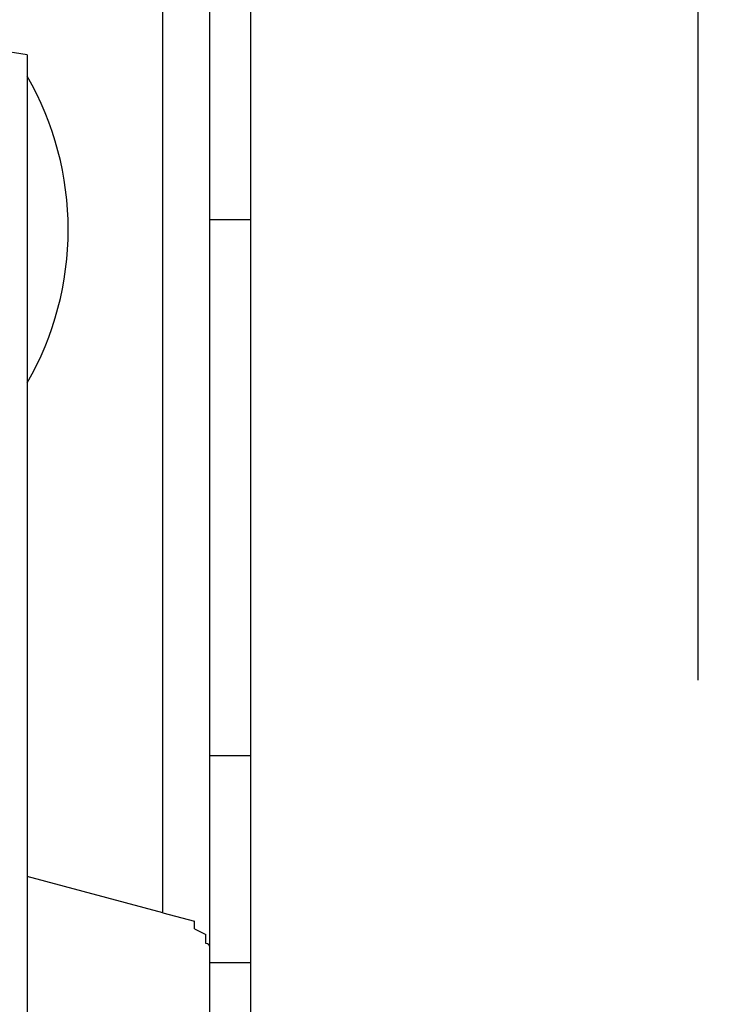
# Model space of a CAD drawing. Header units: inches. Extents: x 170 to 284, y 215 to 248.
# Tile 64 of 195: x 182.5709 to 182.6195, y 224.2706 to 224.3385. Entities that reach past the tile are written whole.
import ezdxf

# ---------------------------------------------------------------- set-up
doc = ezdxf.new("R2010")
doc.units = ezdxf.units.IN
doc.header["$LTSCALE"] = 0.25
doc.header["$MEASUREMENT"] = 0
doc.layers.add('ANNOTATIONS', color=1, linetype='Continuous')
doc.layers.add('RH BENCH MOUNT', color=7, linetype='Continuous')
doc.styles.add('ARIAL', font='arial.ttf', dxfattribs={"height": 0.09375})
doc.dimstyles.new('STANDARD$0', dxfattribs={"dimtxt": 0.09375, "dimasz": 0.09375, "dimexe": 0.03125, "dimexo": 0.046875, "dimgap": 0.09, "dimtad": 0, "dimtih": 1, "dimtoh": 1, "dimdec": 4, "dimzin": 0, "dimdsep": 46, "dimtxsty": 'ARIAL', "dimcen": 0.09, "dimadec": 0, "dimazin": 0, "dimtfac": 1, "dimtdec": 4, "dimtofl": 0, "dimtmove": 0, "dimatfit": 1, "dimfxl": 1, "dimtolj": 1, "dimtzin": 0, "dimarcsym": 0})

# ---------------------------------------------------------------- blocks, each defined once
blk = doc.blocks.new('*D34')
at = {"layer": 'ANNOTATIONS', "color": 0, "lineweight": -2, "transparency": 16777216}
for p, q in [((182.0619612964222, 225.1031551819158), (182.0619612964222, 225.3047460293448)), ((182.6176742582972, 224.2929873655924), (182.6176742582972, 225.3047460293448)), ((181.9682112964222, 225.2734960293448), (181.8744612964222, 225.2734960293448)), ((182.7114242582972, 225.2734960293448), (182.8051742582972, 225.2734960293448))]:
    blk.add_line(p, q, dxfattribs=at)
at = {"layer": 'ANNOTATIONS', "color": 0, "transparency": 16777216}
for points in [[(181.9682112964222, 225.2891210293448), (181.9682112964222, 225.2578710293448), (182.0619612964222, 225.2734960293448)], [(182.7114242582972, 225.2891210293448), (182.7114242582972, 225.2578710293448), (182.6176742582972, 225.2734960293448)]]:
    blk.add_solid(points, dxfattribs=at)
at = {"layer": 'defpoints', "color": 0, "transparency": 16777216}
for p in [(182.6176742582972, 225.2734960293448), (182.0619612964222, 225.0562801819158), (182.6176742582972, 224.2461123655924)]:
    blk.add_point(p, dxfattribs=at)
at = {"layer": 'ANNOTATIONS', "color": 0, "transparency": 16777216, "insert": (183.0954961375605, 225.2734960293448), "char_height": 0.09375, "attachment_point": 5, "style": 'ARIAL'}
blk.add_mtext('\\A1;24 1/2"', dxfattribs=at)

msp = doc.modelspace()

# ---------------------------------------------------------------- linework, layer by layer
at = {"layer": 'RH BENCH MOUNT'}
for p, q in [((182.5807815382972, 224.2769429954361), (182.5807815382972, 224.3559088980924)), ((182.5840028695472, 224.3559088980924), (182.5840028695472, 224.3247128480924)), ((182.5868172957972, 224.3559088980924), (182.5868172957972, 224.3247128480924)), ((182.5714464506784, 224.3360665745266), (182.5692695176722, 224.3364113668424)), ((182.5714464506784, 224.3360665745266), (182.5714464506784, 224.201434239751)), ((182.5840028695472, 224.3247128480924), (182.5840028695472, 224.2877696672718)), ((182.5868172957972, 224.3247128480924), (182.5840028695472, 224.3247128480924)), ((182.5868172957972, 224.3247128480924), (182.5868172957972, 224.2877696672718)), ((182.5840028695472, 224.2877696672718), (182.5840028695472, 224.273493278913)), ((182.5868172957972, 224.2877696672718), (182.5840028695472, 224.2877696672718)), ((182.5868172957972, 224.2877696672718), (182.5868172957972, 224.273493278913)), ((182.5807815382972, 224.2769429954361), (182.5714464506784, 224.2794443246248)), ((182.5807815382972, 224.2769429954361), (182.5829593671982, 224.2763594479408)), ((182.5829593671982, 224.2758496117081), (182.5829593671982, 224.2763594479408)), ((182.5829593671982, 224.2758496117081), (182.5837433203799, 224.2754560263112)), ((182.5837433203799, 224.2748324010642), (182.5837433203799, 224.2754560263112)), ((182.5840028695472, 224.273493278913), (182.5840028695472, 224.1996069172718)), ((182.5868172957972, 224.273493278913), (182.5840028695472, 224.273493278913)), ((182.5868172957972, 224.273493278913), (182.5868172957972, 224.1996069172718))]:
    msp.add_line(p, q, dxfattribs=at)
msp.add_arc((182.5530780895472, 224.3240346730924), 0.02119296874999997, 330.0796434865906, 29.92035651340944, dxfattribs=at)
msp.add_open_spline([(182.5840028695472, 224.2746574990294), (182.5840028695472, 224.2747422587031), (182.5839155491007, 224.2748003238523), (182.5837433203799, 224.2748324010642)], degree=3, dxfattribs=at)

# ---------------------------------------------------------------- dimensions: what is measured, and where the dimension line sits
at = {"layer": 'ANNOTATIONS'}
dim = msp.add_linear_dim(base=(182.6176742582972, 225.2734960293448), p1=(182.0619612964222, 225.0562801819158), p2=(182.6176742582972, 224.2461123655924), angle=7.016709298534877e-15, text='24 1/2"', dimstyle='STANDARD$0', dxfattribs=at)
dim.commit()
dim.dimension.update_dxf_attribs({"geometry": '*D34', "text_midpoint": (183.0954961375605, 225.2734960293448), "dimtype": 160})

doc.saveas('drawing.dxf')
